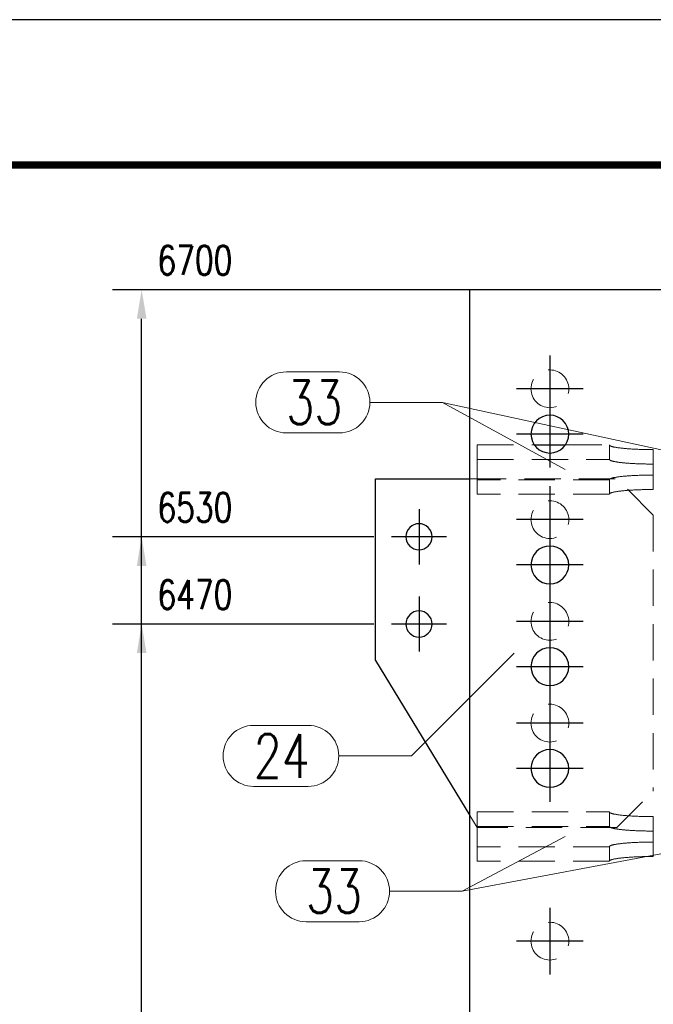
# Model space of a CAD drawing. Header units: millimetres. Extents: x 2097 to 3301, y 14853 to 15503.
# Tile 50 of 97: x 2515 to 2558, y 15407 to 15475. Entities that reach past the tile are written whole.
import ezdxf

# ---------------------------------------------------------------- set-up
doc = ezdxf.new("R2010")
doc.units = ezdxf.units.MM
doc.header["$LTSCALE"] = 10
doc.linetypes.add('HIDDEN', pattern=[0.375, 0.25, -0.125])
doc.linetypes.add('MITTE', pattern=[2, 1.25, -0.25, 0.25, -0.25])
doc.layers.get('Defpoints').update_dxf_attribs({"color": 1})
doc.layers.add('_FORMATKA', color=8, linetype='Continuous', plot=False)
for name, color, linetype, lineweight in [('_RAMKA', 7, 'Continuous', 35), ('PS_DIM', 4, 'Continuous', 13), ('PS_Hidden', 2, 'HIDDEN', 9), ('PS_Pos', 1, 'Continuous', 15), ('PS_SOLID', 7, 'Continuous', 30)]:
    doc.layers.add(name, color=color, linetype=linetype, lineweight=lineweight)
doc.layers.add('PS_MID', color=5, linetype='MITTE')
doc.styles.add('simplex', font='simplex.shx', dxfattribs={"width": 0.75})
doc.dimstyles.new('1_10_GŁ_DS1-LS10', dxfattribs={"dimtxt": 2, "dimasz": 2, "dimexe": 2, "dimexo": 5, "dimgap": 1, "dimtad": 1, "dimjust": 4, "dimdec": 0, "dimlfac": 10, "dimtxsty": 'simplex', "dimblk1": 'NONE', "dimsah": 1, "dimcen": 2, "dimclrd": 256, "dimclre": 256, "dimclrt": 3, "dimadec": 1, "dimazin": 0, "dimtfac": 1, "dimtdec": 0, "dimtmove": 2, "dimatfit": 3, "dimfxl": 1, "dimarcsym": 0})

# ---------------------------------------------------------------- blocks, each defined once
blk = doc.blocks.new('*D1406')
at = {"layer": 'Defpoints', "color": 0, "transparency": 16777216}
for p in [(2523.076, 15433.044), (2544.049, 15433.044), (2571.649, 15223.911)]:
    blk.add_point(p, dxfattribs=at)
at = {"layer": 'PS_DIM', "lineweight": -2, "transparency": 16777216}
for p, q in [((2539.049, 15433.044), (2521.076, 15433.044)), ((2523.076, 15223.911), (2523.076, 15431.044)), ((2566.649, 15223.911), (2521.076, 15223.911))]:
    blk.add_line(p, q, dxfattribs=at)
at = {"layer": 'PS_DIM', "transparency": 16777216}
blk.add_solid([(2522.743, 15431.044), (2523.409, 15431.044), (2523.076, 15433.044)], dxfattribs=at)
at = {"layer": 'PS_DIM', "color": 3, "transparency": 16777216, "insert": (2526.739, 15435.064), "char_height": 2, "attachment_point": 5, "rotation": 0.0573, "style": 'simplex'}
blk.add_mtext('6470', dxfattribs=at)
blk = doc.blocks.new('_None')
blk = doc.blocks.new('*D1407')
at = {"layer": 'Defpoints', "color": 0, "transparency": 16777216}
for p in [(2523.076, 15439.044), (2544.049, 15439.044), (2571.649, 15223.911)]:
    blk.add_point(p, dxfattribs=at)
at = {"layer": 'PS_DIM', "lineweight": -2, "transparency": 16777216}
for p, q in [((2539.049, 15439.044), (2521.076, 15439.044)), ((2523.076, 15223.911), (2523.076, 15437.044)), ((2566.649, 15223.911), (2521.076, 15223.911))]:
    blk.add_line(p, q, dxfattribs=at)
at = {"layer": 'PS_DIM', "transparency": 16777216}
blk.add_solid([(2522.743, 15437.044), (2523.409, 15437.044), (2523.076, 15439.044)], dxfattribs=at)
at = {"layer": 'PS_DIM', "color": 3, "transparency": 16777216, "insert": (2526.739, 15441.064), "char_height": 2, "attachment_point": 5, "rotation": 0.0573, "style": 'simplex'}
blk.add_mtext('6530', dxfattribs=at)
blk = doc.blocks.new('*D1408')
at = {"layer": 'Defpoints', "color": 0, "transparency": 16777216}
for p in [(2523.076, 15456.044), (2555.539, 15456.044), (2571.649, 15223.911)]:
    blk.add_point(p, dxfattribs=at)
at = {"layer": 'PS_DIM', "lineweight": -2, "transparency": 16777216}
for p, q in [((2550.539, 15456.044), (2521.076, 15456.044)), ((2523.076, 15223.911), (2523.076, 15454.044)), ((2566.649, 15223.911), (2521.076, 15223.911))]:
    blk.add_line(p, q, dxfattribs=at)
at = {"layer": 'PS_DIM', "transparency": 16777216}
blk.add_solid([(2522.743, 15454.044), (2523.409, 15454.044), (2523.076, 15456.044)], dxfattribs=at)
at = {"layer": 'PS_DIM', "color": 3, "transparency": 16777216, "insert": (2526.739, 15458.064), "char_height": 2, "attachment_point": 5, "rotation": 0.0573, "style": 'simplex'}
blk.add_mtext('6700', dxfattribs=at)
blk = doc.blocks.new('*X511')
at = {"color": 1}
for p, q in [((2748.699, 15431.044), (2741.627, 15423.973)), ((2730.777, 15426.073), (2734.527, 15426.073)), ((2736.627, 15423.973), (2741.627, 15423.973)), ((2730.777, 15421.873), (2734.527, 15421.873))]:
    blk.add_line(p, q, dxfattribs=at)
for centre, start, end in [((2730.777, 15423.973), 90, 270), ((2734.527, 15423.973), 270, 90)]:
    blk.add_arc(centre, 2.1, start, end, dxfattribs=at)
at = {"color": 2, "style": 'simplex', "width": 0.75}
blk.add_text('24', height=3, dxfattribs=at).set_placement((2730.777, 15422.473))
blk = doc.blocks.new('*X513')
at = {"color": 1}
for p, q in [((2733.027, 15450.392), (2736.67, 15450.392)), ((2738.77, 15448.292), (2743.77, 15448.292)), ((2765.099, 15443.671), (2743.77, 15448.292)), ((2733.027, 15446.192), (2736.67, 15446.192))]:
    blk.add_line(p, q, dxfattribs=at)
for centre, start, end in [((2733.027, 15448.292), 90, 270), ((2736.67, 15448.292), 270, 90)]:
    blk.add_arc(centre, 2.1, start, end, dxfattribs=at)
at = {"color": 2, "style": 'simplex', "width": 0.75}
blk.add_text('33', height=3, dxfattribs=at).set_placement((2733.027, 15446.792))
blk = doc.blocks.new('*X514')
at = {"color": 1}
for p, q in [((2752.199, 15418.422), (2745.127, 15414.663)), ((2734.385, 15416.763), (2738.027, 15416.763)), ((2740.127, 15414.663), (2745.127, 15414.663)), ((2734.385, 15412.563), (2738.027, 15412.563))]:
    blk.add_line(p, q, dxfattribs=at)
for centre, start, end in [((2734.385, 15414.663), 90, 270), ((2738.027, 15414.663), 270, 90)]:
    blk.add_arc(centre, 2.1, start, end, dxfattribs=at)
at = {"color": 2, "style": 'simplex', "width": 0.75}
blk.add_text('33', height=3, dxfattribs=at).set_placement((2734.385, 15413.163))
blk = doc.blocks.new('*X515')
at = {"color": 1}
for p, q in [((2733.027, 15450.392), (2736.67, 15450.392)), ((2738.77, 15448.292), (2743.77, 15448.292)), ((2752.199, 15443.671), (2743.77, 15448.292)), ((2733.027, 15446.192), (2736.67, 15446.192))]:
    blk.add_line(p, q, dxfattribs=at)
for centre, start, end in [((2733.027, 15448.292), 90, 270), ((2736.67, 15448.292), 270, 90)]:
    blk.add_arc(centre, 2.1, start, end, dxfattribs=at)
at = {"color": 2, "style": 'simplex', "width": 0.75}
blk.add_text('33', height=3, dxfattribs=at).set_placement((2733.027, 15446.792))
blk = doc.blocks.new('*X516')
at = {"color": 1}
for p, q in [((2765.099, 15418.422), (2745.127, 15414.663)), ((2734.385, 15416.763), (2738.027, 15416.763)), ((2740.127, 15414.663), (2745.127, 15414.663)), ((2734.385, 15412.563), (2738.027, 15412.563))]:
    blk.add_line(p, q, dxfattribs=at)
for centre, start, end in [((2734.385, 15414.663), 90, 270), ((2738.027, 15414.663), 270, 90)]:
    blk.add_arc(centre, 2.1, start, end, dxfattribs=at)
at = {"color": 2, "style": 'simplex', "width": 0.75}
blk.add_text('33', height=3, dxfattribs=at).set_placement((2734.385, 15413.163))

msp = doc.modelspace()

# ---------------------------------------------------------------- linework, layer by layer
at = {"layer": '_FORMATKA', "lineweight": -3}
msp.add_lwpolyline([(2099.355, 14880.621), (3299.355, 14880.621), (3299.355, 15474.621), (2099.355, 15474.621)], close=True, dxfattribs=at)
at = {"layer": '_RAMKA', "lineweight": -3, "const_width": 0.5}
msp.add_lwpolyline([(2129.355, 14890.621), (3289.355, 14890.621), (3289.355, 15464.621), (2129.355, 15464.621)], close=True, dxfattribs=at)
at = {"layer": 'PS_Hidden', "color": 2, "linetype": 'HIDDEN'}
for p, q in [((2546.149, 15442.975), (2546.149, 15445.363)), ((2546.149, 15445.363), (2550.085, 15445.363)), ((2552.212, 15445.363), (2555.249, 15445.363)), ((2555.249, 15445.354), (2555.249, 15445.363)), ((2555.249, 15445.363), (2555.249, 15444.368)), ((2555.252, 15445.346), (2555.249, 15445.354)), ((2555.257, 15445.338), (2555.252, 15445.346)), ((2555.264, 15445.33), (2555.257, 15445.338)), ((2555.273, 15445.322), (2555.264, 15445.33)), ((2555.283, 15445.314), (2555.273, 15445.322)), ((2555.296, 15445.306), (2555.283, 15445.314)), ((2555.31, 15445.298), (2555.296, 15445.306)), ((2555.326, 15445.291), (2555.31, 15445.298)), ((2555.344, 15445.283), (2555.326, 15445.291)), ((2555.364, 15445.275), (2555.344, 15445.283)), ((2555.386, 15445.267), (2555.364, 15445.275)), ((2555.41, 15445.26), (2555.386, 15445.267)), ((2555.435, 15445.252), (2555.41, 15445.26)), ((2555.463, 15445.244), (2555.435, 15445.252)), ((2555.492, 15445.237), (2555.463, 15445.244)), ((2555.523, 15445.23), (2555.492, 15445.237)), ((2555.555, 15445.222), (2555.523, 15445.23)), ((2555.589, 15445.215), (2555.555, 15445.222)), ((2555.625, 15445.208), (2555.589, 15445.215)), ((2555.663, 15445.201), (2555.625, 15445.208)), ((2555.703, 15445.194), (2555.663, 15445.201)), ((2555.744, 15445.187), (2555.703, 15445.194)), ((2555.786, 15445.181), (2555.744, 15445.187)), ((2555.83, 15445.174), (2555.786, 15445.181)), ((2555.876, 15445.168), (2555.83, 15445.174)), ((2555.923, 15445.161), (2555.876, 15445.168)), ((2555.972, 15445.155), (2555.923, 15445.161)), ((2556.022, 15445.149), (2555.972, 15445.155)), ((2556.074, 15445.143), (2556.022, 15445.149)), ((2556.127, 15445.137), (2556.074, 15445.143)), ((2556.182, 15445.132), (2556.127, 15445.137)), ((2556.237, 15445.126), (2556.182, 15445.132)), ((2556.294, 15445.121), (2556.237, 15445.126)), ((2556.353, 15445.116), (2556.294, 15445.121)), ((2556.412, 15445.111), (2556.353, 15445.116)), ((2556.473, 15445.106), (2556.412, 15445.111)), ((2556.535, 15445.101), (2556.473, 15445.106)), ((2556.598, 15445.097), (2556.535, 15445.101)), ((2556.662, 15445.092), (2556.598, 15445.097)), ((2556.727, 15445.088), (2556.662, 15445.092)), ((2556.793, 15445.084), (2556.727, 15445.088)), ((2556.86, 15445.08), (2556.793, 15445.084)), ((2556.927, 15445.077), (2556.86, 15445.08)), ((2556.996, 15445.073), (2556.927, 15445.077)), ((2557.065, 15445.07), (2556.996, 15445.073)), ((2557.136, 15445.067), (2557.065, 15445.07)), ((2557.207, 15445.064), (2557.136, 15445.067)), ((2557.278, 15445.061), (2557.207, 15445.064)), ((2557.35, 15445.059), (2557.278, 15445.061)), ((2557.423, 15445.056), (2557.35, 15445.059)), ((2557.497, 15445.054), (2557.423, 15445.056)), ((2557.57, 15445.052), (2557.497, 15445.054)), ((2557.645, 15445.051), (2557.57, 15445.052)), ((2557.719, 15445.049), (2557.645, 15445.051)), ((2557.794, 15445.048), (2557.719, 15445.049)), ((2557.87, 15445.047), (2557.794, 15445.048)), ((2557.945, 15445.046), (2557.87, 15445.047)), ((2558.021, 15445.045), (2557.945, 15445.046)), ((2558.097, 15445.045), (2558.021, 15445.045)), ((2558.173, 15445.044), (2558.097, 15445.045)), ((2558.249, 15445.044), (2558.173, 15445.044)), ((2558.249, 15445.044), (2558.249, 15443.293)), ((2546.149, 15444.368), (2555.249, 15444.368)), ((2555.249, 15444.368), (2555.249, 15444.36)), ((2555.249, 15444.36), (2555.252, 15444.352)), ((2555.252, 15444.352), (2555.257, 15444.344)), ((2555.257, 15444.344), (2555.264, 15444.336)), ((2555.264, 15444.336), (2555.273, 15444.328)), ((2555.273, 15444.328), (2555.283, 15444.32)), ((2555.283, 15444.32), (2555.296, 15444.312)), ((2555.296, 15444.312), (2555.31, 15444.304)), ((2555.31, 15444.304), (2555.326, 15444.296)), ((2555.326, 15444.296), (2555.344, 15444.288)), ((2555.344, 15444.288), (2555.364, 15444.281)), ((2555.364, 15444.281), (2555.386, 15444.273)), ((2555.386, 15444.273), (2555.41, 15444.265)), ((2555.41, 15444.265), (2555.435, 15444.258)), ((2555.435, 15444.258), (2555.463, 15444.25)), ((2555.463, 15444.25), (2555.492, 15444.243)), ((2555.492, 15444.243), (2555.523, 15444.235)), ((2555.523, 15444.235), (2555.555, 15444.228)), ((2555.555, 15444.228), (2555.589, 15444.221)), ((2555.589, 15444.221), (2555.625, 15444.214)), ((2555.625, 15444.214), (2555.663, 15444.207)), ((2555.663, 15444.207), (2555.703, 15444.2)), ((2555.703, 15444.2), (2555.744, 15444.193)), ((2555.744, 15444.193), (2555.786, 15444.186)), ((2555.786, 15444.186), (2555.83, 15444.18)), ((2555.83, 15444.18), (2555.876, 15444.173)), ((2555.876, 15444.173), (2555.923, 15444.167)), ((2555.923, 15444.167), (2555.972, 15444.161)), ((2555.972, 15444.161), (2556.022, 15444.155)), ((2556.022, 15444.155), (2556.074, 15444.149)), ((2556.074, 15444.149), (2556.127, 15444.143)), ((2556.127, 15444.143), (2556.182, 15444.137)), ((2556.182, 15444.137), (2556.237, 15444.132)), ((2556.237, 15444.132), (2556.294, 15444.127)), ((2556.294, 15444.127), (2556.353, 15444.121)), ((2556.353, 15444.121), (2556.412, 15444.116)), ((2556.412, 15444.116), (2556.473, 15444.112)), ((2556.473, 15444.112), (2556.535, 15444.107)), ((2556.535, 15444.107), (2556.598, 15444.102)), ((2556.598, 15444.102), (2556.662, 15444.098)), ((2556.662, 15444.098), (2556.727, 15444.094)), ((2556.727, 15444.094), (2556.793, 15444.09)), ((2556.793, 15444.09), (2556.86, 15444.086)), ((2556.86, 15444.086), (2556.927, 15444.082)), ((2556.927, 15444.082), (2556.996, 15444.079)), ((2556.996, 15444.079), (2557.065, 15444.076)), ((2557.065, 15444.076), (2557.136, 15444.072)), ((2557.136, 15444.072), (2557.207, 15444.07)), ((2557.207, 15444.07), (2557.278, 15444.067)), ((2557.278, 15444.067), (2557.35, 15444.064)), ((2557.35, 15444.064), (2557.423, 15444.062)), ((2557.423, 15444.062), (2557.497, 15444.06)), ((2557.497, 15444.06), (2557.57, 15444.058)), ((2557.57, 15444.058), (2557.645, 15444.056)), ((2557.645, 15444.056), (2557.719, 15444.055)), ((2557.719, 15444.055), (2557.794, 15444.053)), ((2557.794, 15444.053), (2557.87, 15444.052)), ((2557.87, 15444.052), (2557.945, 15444.051)), ((2557.945, 15444.051), (2558.021, 15444.051)), ((2558.021, 15444.051), (2558.097, 15444.05)), ((2558.097, 15444.05), (2558.173, 15444.05)), ((2558.173, 15444.05), (2558.249, 15444.05)), ((2545.649, 15443.044), (2555.749, 15443.044)), ((2546.149, 15441.98), (2546.149, 15442.975)), ((2555.249, 15442.975), (2546.149, 15442.975)), ((2555.249, 15442.983), (2555.252, 15442.991)), ((2555.249, 15442.975), (2555.249, 15442.983)), ((2555.249, 15441.98), (2555.249, 15442.975)), ((2555.252, 15442.991), (2555.257, 15442.999)), ((2555.257, 15442.999), (2555.264, 15443.007)), ((2555.264, 15443.007), (2555.273, 15443.015)), ((2555.273, 15443.015), (2555.283, 15443.023)), ((2555.283, 15443.023), (2555.296, 15443.031)), ((2555.296, 15443.031), (2555.31, 15443.039)), ((2555.31, 15443.039), (2555.326, 15443.047)), ((2555.326, 15443.047), (2555.344, 15443.054)), ((2555.344, 15443.054), (2555.364, 15443.062)), ((2555.364, 15443.062), (2555.386, 15443.07)), ((2555.386, 15443.07), (2555.41, 15443.078)), ((2555.41, 15443.078), (2555.435, 15443.085)), ((2555.435, 15443.085), (2555.463, 15443.093)), ((2555.463, 15443.093), (2555.492, 15443.1)), ((2555.492, 15443.1), (2555.523, 15443.108)), ((2555.523, 15443.108), (2555.555, 15443.115)), ((2555.555, 15443.115), (2555.589, 15443.122)), ((2555.589, 15443.122), (2555.625, 15443.129)), ((2555.625, 15443.129), (2555.663, 15443.136)), ((2555.663, 15443.136), (2555.703, 15443.143)), ((2555.703, 15443.143), (2555.744, 15443.15)), ((2555.744, 15443.15), (2555.786, 15443.157)), ((2558.249, 15440.544), (2555.749, 15443.044)), ((2555.786, 15443.157), (2555.83, 15443.163)), ((2555.83, 15443.163), (2555.876, 15443.17)), ((2555.876, 15443.17), (2555.923, 15443.176)), ((2555.923, 15443.176), (2555.972, 15443.182)), ((2555.972, 15443.182), (2556.022, 15443.188)), ((2556.022, 15443.188), (2556.074, 15443.194)), ((2556.074, 15443.194), (2556.127, 15443.2)), ((2556.127, 15443.2), (2556.182, 15443.205)), ((2556.182, 15443.205), (2556.237, 15443.211)), ((2556.237, 15443.211), (2556.294, 15443.216)), ((2556.294, 15443.216), (2556.353, 15443.221)), ((2556.353, 15443.221), (2556.412, 15443.226)), ((2556.412, 15443.226), (2556.473, 15443.231)), ((2556.473, 15443.231), (2556.535, 15443.236)), ((2556.535, 15443.236), (2556.598, 15443.241)), ((2556.598, 15443.241), (2556.662, 15443.245)), ((2556.662, 15443.245), (2556.727, 15443.249)), ((2556.727, 15443.249), (2556.793, 15443.253)), ((2556.793, 15443.253), (2556.86, 15443.257)), ((2556.86, 15443.257), (2556.927, 15443.261)), ((2556.927, 15443.261), (2556.996, 15443.264)), ((2556.996, 15443.264), (2557.065, 15443.267)), ((2557.065, 15443.267), (2557.136, 15443.27)), ((2557.136, 15443.27), (2557.207, 15443.273)), ((2557.207, 15443.273), (2557.278, 15443.276)), ((2557.278, 15443.276), (2557.35, 15443.278)), ((2557.35, 15443.278), (2557.423, 15443.281)), ((2557.423, 15443.281), (2557.497, 15443.283)), ((2557.497, 15443.283), (2557.57, 15443.285)), ((2557.57, 15443.285), (2557.645, 15443.287)), ((2557.645, 15443.287), (2557.719, 15443.288)), ((2557.719, 15443.288), (2557.794, 15443.289)), ((2557.794, 15443.289), (2557.87, 15443.291)), ((2557.87, 15443.291), (2557.945, 15443.291)), ((2557.945, 15443.291), (2558.021, 15443.292)), ((2558.021, 15443.292), (2558.097, 15443.293)), ((2558.097, 15443.293), (2558.173, 15443.293)), ((2558.173, 15443.293), (2558.249, 15443.293)), ((2558.249, 15443.293), (2558.249, 15443.293)), ((2558.249, 15443.293), (2558.249, 15442.299)), ((2555.257, 15442.005), (2555.252, 15441.996)), ((2555.264, 15442.013), (2555.257, 15442.005)), ((2555.273, 15442.021), (2555.264, 15442.013)), ((2555.283, 15442.029), (2555.273, 15442.021)), ((2555.296, 15442.037), (2555.283, 15442.029)), ((2555.31, 15442.044), (2555.296, 15442.037)), ((2555.326, 15442.052), (2555.31, 15442.044)), ((2555.344, 15442.06), (2555.326, 15442.052)), ((2555.364, 15442.068), (2555.344, 15442.06)), ((2555.386, 15442.076), (2555.364, 15442.068)), ((2555.41, 15442.083), (2555.386, 15442.076)), ((2555.435, 15442.091), (2555.41, 15442.083)), ((2555.463, 15442.098), (2555.435, 15442.091)), ((2555.492, 15442.106), (2555.463, 15442.098)), ((2555.523, 15442.113), (2555.492, 15442.106)), ((2555.555, 15442.121), (2555.523, 15442.113)), ((2555.589, 15442.128), (2555.555, 15442.121)), ((2555.625, 15442.135), (2555.589, 15442.128)), ((2555.663, 15442.142), (2555.625, 15442.135)), ((2555.703, 15442.149), (2555.663, 15442.142)), ((2555.744, 15442.156), (2555.703, 15442.149)), ((2555.786, 15442.162), (2555.744, 15442.156)), ((2555.83, 15442.169), (2555.786, 15442.162)), ((2555.876, 15442.175), (2555.83, 15442.169)), ((2555.923, 15442.182), (2555.876, 15442.175)), ((2555.972, 15442.188), (2555.923, 15442.182)), ((2556.022, 15442.194), (2555.972, 15442.188)), ((2556.074, 15442.2), (2556.022, 15442.194)), ((2556.127, 15442.205), (2556.074, 15442.2)), ((2556.182, 15442.211), (2556.127, 15442.205)), ((2556.237, 15442.217), (2556.182, 15442.211)), ((2556.294, 15442.222), (2556.237, 15442.217)), ((2556.353, 15442.227), (2556.294, 15442.222)), ((2556.412, 15442.232), (2556.353, 15442.227)), ((2556.473, 15442.237), (2556.412, 15442.232)), ((2556.535, 15442.242), (2556.473, 15442.237)), ((2556.598, 15442.246), (2556.535, 15442.242)), ((2556.662, 15442.251), (2556.598, 15442.246)), ((2556.727, 15442.255), (2556.662, 15442.251)), ((2556.793, 15442.259), (2556.727, 15442.255)), ((2556.86, 15442.263), (2556.793, 15442.259)), ((2556.927, 15442.266), (2556.86, 15442.263)), ((2556.996, 15442.27), (2556.927, 15442.266)), ((2557.065, 15442.273), (2556.996, 15442.27)), ((2557.136, 15442.276), (2557.065, 15442.273)), ((2557.207, 15442.279), (2557.136, 15442.276)), ((2557.278, 15442.282), (2557.207, 15442.279)), ((2557.35, 15442.284), (2557.278, 15442.282)), ((2557.423, 15442.286), (2557.35, 15442.284)), ((2557.497, 15442.289), (2557.423, 15442.286)), ((2557.57, 15442.29), (2557.497, 15442.289)), ((2557.645, 15442.292), (2557.57, 15442.29)), ((2557.719, 15442.294), (2557.645, 15442.292)), ((2557.794, 15442.295), (2557.719, 15442.294)), ((2557.87, 15442.296), (2557.794, 15442.295)), ((2557.945, 15442.297), (2557.87, 15442.296)), ((2558.021, 15442.298), (2557.945, 15442.297)), ((2558.097, 15442.298), (2558.021, 15442.298)), ((2558.173, 15442.299), (2558.097, 15442.298)), ((2558.249, 15442.299), (2558.173, 15442.299)), ((2555.249, 15441.98), (2546.149, 15441.98)), ((2555.252, 15441.996), (2555.249, 15441.988)), ((2555.249, 15441.988), (2555.249, 15441.98)), ((2555.249, 15441.98), (2555.249, 15441.98)), ((2558.249, 15440.544), (2558.249, 15421.544)), ((2555.749, 15419.044), (2558.249, 15421.544)), ((2545.649, 15419.866), (2546.149, 15419.044)), ((2546.149, 15417.725), (2546.149, 15420.113)), ((2546.149, 15420.113), (2555.249, 15420.113)), ((2555.249, 15420.105), (2555.249, 15420.113)), ((2555.249, 15420.113), (2555.249, 15419.118)), ((2555.252, 15420.096), (2555.249, 15420.105)), ((2555.257, 15420.088), (2555.252, 15420.096)), ((2555.264, 15420.08), (2555.257, 15420.088)), ((2555.273, 15420.072), (2555.264, 15420.08)), ((2555.283, 15420.064), (2555.273, 15420.072)), ((2555.296, 15420.056), (2555.283, 15420.064)), ((2555.31, 15420.049), (2555.296, 15420.056)), ((2555.326, 15420.041), (2555.31, 15420.049)), ((2555.344, 15420.033), (2555.326, 15420.041)), ((2555.364, 15420.025), (2555.344, 15420.033)), ((2555.386, 15420.017), (2555.364, 15420.025)), ((2555.41, 15420.01), (2555.386, 15420.017)), ((2555.435, 15420.002), (2555.41, 15420.01)), ((2555.463, 15419.995), (2555.435, 15420.002)), ((2555.492, 15419.987), (2555.463, 15419.995)), ((2555.523, 15419.98), (2555.492, 15419.987)), ((2555.555, 15419.972), (2555.523, 15419.98)), ((2555.589, 15419.965), (2555.555, 15419.972)), ((2555.625, 15419.958), (2555.589, 15419.965)), ((2555.663, 15419.951), (2555.625, 15419.958)), ((2555.703, 15419.944), (2555.663, 15419.951)), ((2555.744, 15419.937), (2555.703, 15419.944)), ((2555.786, 15419.931), (2555.744, 15419.937)), ((2555.83, 15419.924), (2555.786, 15419.931)), ((2555.876, 15419.918), (2555.83, 15419.924)), ((2555.923, 15419.911), (2555.876, 15419.918)), ((2555.972, 15419.905), (2555.923, 15419.911)), ((2556.022, 15419.899), (2555.972, 15419.905)), ((2556.074, 15419.893), (2556.022, 15419.899)), ((2556.127, 15419.887), (2556.074, 15419.893)), ((2556.182, 15419.882), (2556.127, 15419.887)), ((2556.237, 15419.876), (2556.182, 15419.882)), ((2556.294, 15419.871), (2556.237, 15419.876)), ((2556.353, 15419.866), (2556.294, 15419.871)), ((2556.412, 15419.861), (2556.353, 15419.866)), ((2556.473, 15419.856), (2556.412, 15419.861)), ((2556.535, 15419.851), (2556.473, 15419.856)), ((2556.598, 15419.847), (2556.535, 15419.851)), ((2556.662, 15419.842), (2556.598, 15419.847)), ((2556.727, 15419.838), (2556.662, 15419.842)), ((2556.793, 15419.834), (2556.727, 15419.838)), ((2556.86, 15419.83), (2556.793, 15419.834)), ((2556.927, 15419.827), (2556.86, 15419.83)), ((2556.996, 15419.823), (2556.927, 15419.827)), ((2557.065, 15419.82), (2556.996, 15419.823)), ((2557.136, 15419.817), (2557.065, 15419.82)), ((2557.207, 15419.814), (2557.136, 15419.817)), ((2557.278, 15419.811), (2557.207, 15419.814)), ((2557.35, 15419.809), (2557.278, 15419.811)), ((2557.423, 15419.807), (2557.35, 15419.809)), ((2557.497, 15419.804), (2557.423, 15419.807)), ((2557.57, 15419.802), (2557.497, 15419.804)), ((2557.645, 15419.801), (2557.57, 15419.802)), ((2557.719, 15419.799), (2557.645, 15419.801)), ((2557.794, 15419.798), (2557.719, 15419.799)), ((2557.87, 15419.797), (2557.794, 15419.798)), ((2557.945, 15419.796), (2557.87, 15419.797)), ((2558.021, 15419.795), (2557.945, 15419.796)), ((2558.097, 15419.795), (2558.021, 15419.795)), ((2558.173, 15419.794), (2558.097, 15419.795)), ((2558.249, 15419.794), (2558.173, 15419.794)), ((2558.249, 15419.794), (2558.249, 15418.043)), ((2546.149, 15419.118), (2555.249, 15419.118)), ((2555.749, 15419.044), (2546.149, 15419.044)), ((2555.249, 15419.118), (2555.249, 15419.11)), ((2555.249, 15419.11), (2555.252, 15419.102)), ((2555.252, 15419.102), (2555.257, 15419.094)), ((2555.257, 15419.094), (2555.264, 15419.086)), ((2555.264, 15419.086), (2555.273, 15419.078)), ((2555.273, 15419.078), (2555.283, 15419.07)), ((2555.283, 15419.07), (2555.296, 15419.062)), ((2555.296, 15419.062), (2555.31, 15419.054)), ((2555.31, 15419.054), (2555.326, 15419.046)), ((2555.326, 15419.046), (2555.344, 15419.038)), ((2555.344, 15419.038), (2555.364, 15419.031)), ((2555.364, 15419.031), (2555.386, 15419.023)), ((2555.386, 15419.023), (2555.41, 15419.015)), ((2555.41, 15419.015), (2555.435, 15419.008)), ((2555.435, 15419.008), (2555.463, 15419)), ((2555.463, 15419), (2555.492, 15418.993)), ((2555.492, 15418.993), (2555.523, 15418.985)), ((2555.523, 15418.985), (2555.555, 15418.978)), ((2555.555, 15418.978), (2555.589, 15418.971)), ((2555.589, 15418.971), (2555.625, 15418.964)), ((2555.625, 15418.964), (2555.663, 15418.957)), ((2555.663, 15418.957), (2555.703, 15418.95)), ((2555.703, 15418.95), (2555.744, 15418.943)), ((2555.744, 15418.943), (2555.786, 15418.936)), ((2555.786, 15418.936), (2555.83, 15418.93)), ((2555.83, 15418.93), (2555.876, 15418.923)), ((2555.876, 15418.923), (2555.923, 15418.917)), ((2555.923, 15418.917), (2555.972, 15418.911)), ((2555.972, 15418.911), (2556.022, 15418.905)), ((2556.022, 15418.905), (2556.074, 15418.899)), ((2556.074, 15418.899), (2556.127, 15418.893)), ((2556.127, 15418.893), (2556.182, 15418.888)), ((2556.182, 15418.888), (2556.237, 15418.882)), ((2556.237, 15418.882), (2556.294, 15418.877)), ((2556.294, 15418.877), (2556.353, 15418.872)), ((2556.353, 15418.872), (2556.412, 15418.866)), ((2556.412, 15418.866), (2556.473, 15418.862)), ((2556.473, 15418.862), (2556.535, 15418.857)), ((2556.535, 15418.857), (2556.598, 15418.852)), ((2556.598, 15418.852), (2556.662, 15418.848)), ((2556.662, 15418.848), (2556.727, 15418.844)), ((2556.727, 15418.844), (2556.793, 15418.84)), ((2556.793, 15418.84), (2556.86, 15418.836)), ((2556.86, 15418.836), (2556.927, 15418.832)), ((2556.927, 15418.832), (2556.996, 15418.829)), ((2556.996, 15418.829), (2557.065, 15418.826)), ((2557.065, 15418.826), (2557.136, 15418.823)), ((2557.136, 15418.823), (2557.207, 15418.82)), ((2557.207, 15418.82), (2557.278, 15418.817)), ((2557.278, 15418.817), (2557.35, 15418.814)), ((2557.35, 15418.814), (2557.423, 15418.812)), ((2557.423, 15418.812), (2557.497, 15418.81)), ((2557.497, 15418.81), (2557.57, 15418.808)), ((2557.57, 15418.808), (2557.645, 15418.806)), ((2557.645, 15418.806), (2557.719, 15418.805)), ((2557.719, 15418.805), (2557.794, 15418.804)), ((2557.794, 15418.804), (2557.87, 15418.802)), ((2557.87, 15418.802), (2557.945, 15418.802)), ((2557.945, 15418.802), (2558.021, 15418.801)), ((2558.021, 15418.801), (2558.097, 15418.8)), ((2558.097, 15418.8), (2558.173, 15418.8)), ((2558.173, 15418.8), (2558.249, 15418.8)), ((2546.149, 15416.73), (2546.149, 15417.725)), ((2555.249, 15417.725), (2546.149, 15417.725)), ((2555.249, 15417.733), (2555.252, 15417.741)), ((2555.249, 15417.725), (2555.249, 15417.733)), ((2555.249, 15416.73), (2555.249, 15417.725)), ((2555.252, 15417.741), (2555.257, 15417.749)), ((2555.257, 15417.749), (2555.264, 15417.757)), ((2555.264, 15417.757), (2555.273, 15417.765)), ((2555.273, 15417.765), (2555.283, 15417.773)), ((2555.283, 15417.773), (2555.296, 15417.781)), ((2555.296, 15417.781), (2555.31, 15417.789)), ((2555.31, 15417.789), (2555.326, 15417.797)), ((2555.326, 15417.797), (2555.344, 15417.805)), ((2555.344, 15417.805), (2555.364, 15417.812)), ((2555.364, 15417.812), (2555.386, 15417.82)), ((2555.386, 15417.82), (2555.41, 15417.828)), ((2555.41, 15417.828), (2555.435, 15417.835)), ((2555.435, 15417.835), (2555.463, 15417.843)), ((2555.463, 15417.843), (2555.492, 15417.85)), ((2555.492, 15417.85), (2555.523, 15417.858)), ((2555.523, 15417.858), (2555.555, 15417.865)), ((2555.555, 15417.865), (2555.589, 15417.872)), ((2555.589, 15417.872), (2555.625, 15417.879)), ((2555.625, 15417.879), (2555.663, 15417.886)), ((2555.663, 15417.886), (2555.703, 15417.893)), ((2555.703, 15417.893), (2555.744, 15417.9)), ((2555.744, 15417.9), (2555.786, 15417.907)), ((2555.786, 15417.907), (2555.83, 15417.913)), ((2555.83, 15417.913), (2555.876, 15417.92)), ((2555.876, 15417.92), (2555.923, 15417.926)), ((2555.923, 15417.926), (2555.972, 15417.932)), ((2555.972, 15417.932), (2556.022, 15417.938)), ((2556.022, 15417.938), (2556.074, 15417.944)), ((2556.074, 15417.944), (2556.127, 15417.95)), ((2556.127, 15417.95), (2556.182, 15417.956)), ((2556.182, 15417.956), (2556.237, 15417.961)), ((2556.237, 15417.961), (2556.294, 15417.966)), ((2556.294, 15417.966), (2556.353, 15417.972)), ((2556.353, 15417.972), (2556.412, 15417.977)), ((2556.412, 15417.977), (2556.473, 15417.981)), ((2556.473, 15417.981), (2556.535, 15417.986)), ((2556.535, 15417.986), (2556.598, 15417.991)), ((2556.598, 15417.991), (2556.662, 15417.995)), ((2556.662, 15417.995), (2556.727, 15417.999)), ((2556.727, 15417.999), (2556.793, 15418.003)), ((2556.793, 15418.003), (2556.86, 15418.007)), ((2556.86, 15418.007), (2556.927, 15418.011)), ((2556.927, 15418.011), (2556.996, 15418.014)), ((2556.996, 15418.014), (2557.065, 15418.017)), ((2557.065, 15418.017), (2557.136, 15418.02)), ((2557.136, 15418.02), (2557.207, 15418.023)), ((2557.207, 15418.023), (2557.278, 15418.026)), ((2557.278, 15418.026), (2557.35, 15418.029)), ((2557.35, 15418.029), (2557.423, 15418.031)), ((2557.423, 15418.031), (2557.497, 15418.033)), ((2557.497, 15418.033), (2557.57, 15418.035)), ((2557.57, 15418.035), (2557.645, 15418.037)), ((2557.645, 15418.037), (2557.719, 15418.038)), ((2557.719, 15418.038), (2557.794, 15418.04)), ((2557.794, 15418.04), (2557.87, 15418.041)), ((2557.87, 15418.041), (2557.945, 15418.042)), ((2557.945, 15418.042), (2558.021, 15418.042)), ((2558.021, 15418.042), (2558.097, 15418.043)), ((2558.097, 15418.043), (2558.173, 15418.043)), ((2558.173, 15418.043), (2558.249, 15418.043)), ((2558.249, 15418.043), (2558.249, 15418.043)), ((2558.249, 15418.043), (2558.249, 15417.049)), ((2556.022, 15416.944), (2555.972, 15416.938)), ((2556.074, 15416.95), (2556.022, 15416.944)), ((2556.127, 15416.956), (2556.074, 15416.95)), ((2556.182, 15416.961), (2556.127, 15416.956)), ((2556.237, 15416.967), (2556.182, 15416.961)), ((2556.294, 15416.972), (2556.237, 15416.967)), ((2556.353, 15416.977), (2556.294, 15416.972)), ((2556.412, 15416.982), (2556.353, 15416.977)), ((2556.473, 15416.987), (2556.412, 15416.982)), ((2556.535, 15416.992), (2556.473, 15416.987)), ((2556.598, 15416.996), (2556.535, 15416.992)), ((2556.662, 15417.001), (2556.598, 15416.996)), ((2556.727, 15417.005), (2556.662, 15417.001)), ((2556.793, 15417.009), (2556.727, 15417.005)), ((2556.86, 15417.013), (2556.793, 15417.009)), ((2556.927, 15417.016), (2556.86, 15417.013)), ((2556.996, 15417.02), (2556.927, 15417.016)), ((2557.065, 15417.023), (2556.996, 15417.02)), ((2557.136, 15417.026), (2557.065, 15417.023)), ((2557.207, 15417.029), (2557.136, 15417.026)), ((2557.278, 15417.032), (2557.207, 15417.029)), ((2557.35, 15417.034), (2557.278, 15417.032)), ((2557.423, 15417.037), (2557.35, 15417.034)), ((2557.497, 15417.039), (2557.423, 15417.037)), ((2557.57, 15417.041), (2557.497, 15417.039)), ((2557.645, 15417.042), (2557.57, 15417.041)), ((2557.719, 15417.044), (2557.645, 15417.042)), ((2557.794, 15417.045), (2557.719, 15417.044)), ((2557.87, 15417.046), (2557.794, 15417.045)), ((2557.945, 15417.047), (2557.87, 15417.046)), ((2558.021, 15417.048), (2557.945, 15417.047)), ((2558.097, 15417.048), (2558.021, 15417.048)), ((2558.173, 15417.049), (2558.097, 15417.048)), ((2558.249, 15417.049), (2558.173, 15417.049)), ((2555.249, 15416.73), (2546.149, 15416.73)), ((2555.252, 15416.747), (2555.249, 15416.739)), ((2555.249, 15416.739), (2555.249, 15416.73)), ((2555.249, 15416.73), (2555.249, 15416.73)), ((2555.257, 15416.755), (2555.252, 15416.747)), ((2555.264, 15416.763), (2555.257, 15416.755)), ((2555.273, 15416.771), (2555.264, 15416.763)), ((2555.283, 15416.779), (2555.273, 15416.771)), ((2555.296, 15416.787), (2555.283, 15416.779)), ((2555.31, 15416.795), (2555.296, 15416.787)), ((2555.326, 15416.802), (2555.31, 15416.795)), ((2555.344, 15416.81), (2555.326, 15416.802)), ((2555.364, 15416.818), (2555.344, 15416.81)), ((2555.386, 15416.826), (2555.364, 15416.818)), ((2555.41, 15416.833), (2555.386, 15416.826)), ((2555.435, 15416.841), (2555.41, 15416.833)), ((2555.463, 15416.849), (2555.435, 15416.841)), ((2555.492, 15416.856), (2555.463, 15416.849)), ((2555.523, 15416.863), (2555.492, 15416.856)), ((2555.555, 15416.871), (2555.523, 15416.863)), ((2555.589, 15416.878), (2555.555, 15416.871)), ((2555.625, 15416.885), (2555.589, 15416.878)), ((2555.663, 15416.892), (2555.625, 15416.885)), ((2555.703, 15416.899), (2555.663, 15416.892)), ((2555.744, 15416.906), (2555.703, 15416.899)), ((2555.786, 15416.912), (2555.744, 15416.906)), ((2555.83, 15416.919), (2555.786, 15416.912)), ((2555.876, 15416.925), (2555.83, 15416.919)), ((2555.923, 15416.932), (2555.876, 15416.925)), ((2555.972, 15416.938), (2555.923, 15416.932))]:
    msp.add_line(p, q, dxfattribs=at)
at = {"layer": 'PS_Hidden', "color": 2, "extrusion": (0, 0, -1)}
for centre in [(-2551.149, 15449.227), (-2551.149, 15440.227), (-2551.149, 15433.227), (-2551.149, 15426.227), (-2551.149, 15411.227)]:
    msp.add_circle(centre, 1.3, dxfattribs=at)
at = {"layer": 'PS_MID', "color": 5, "linetype": 'MITTE'}
for p, q in [((2551.149, 15451.527), (2551.149, 15446.927)), ((2553.449, 15449.227), (2548.849, 15449.227)), ((2551.149, 15448.41), (2551.149, 15443.81)), ((2553.449, 15446.11), (2548.849, 15446.11)), ((2551.149, 15442.527), (2551.149, 15437.927)), ((2542.149, 15440.944), (2542.149, 15437.144)), ((2553.449, 15440.227), (2548.849, 15440.227)), ((2551.149, 15439.41), (2551.149, 15434.81)), ((2544.049, 15439.044), (2540.249, 15439.044)), ((2553.449, 15437.11), (2548.849, 15437.11)), ((2551.149, 15435.527), (2551.149, 15430.927)), ((2542.149, 15434.944), (2542.149, 15431.144)), ((2553.449, 15433.227), (2548.849, 15433.227)), ((2544.049, 15433.044), (2540.249, 15433.044)), ((2551.149, 15432.41), (2551.149, 15427.81)), ((2553.449, 15430.11), (2548.849, 15430.11)), ((2551.149, 15428.527), (2551.149, 15423.927)), ((2553.449, 15426.227), (2548.849, 15426.227)), ((2551.149, 15425.41), (2551.149, 15420.81)), ((2553.449, 15423.11), (2548.849, 15423.11)), ((2551.149, 15413.527), (2551.149, 15408.927)), ((2553.449, 15411.227), (2548.849, 15411.227))]:
    msp.add_line(p, q, dxfattribs=at)
at = {"layer": 'PS_SOLID', "color": 7, "linetype": 'Continuous'}
for p, q in [((2545.649, 15330.044), (2545.649, 15456.044)), ((2571.649, 15456.044), (2545.649, 15456.044)), ((2550.085, 15445.363), (2552.212, 15445.363)), ((2539.149, 15443.044), (2545.649, 15443.044)), ((2539.149, 15430.544), (2539.149, 15443.044)), ((2539.149, 15430.544), (2545.649, 15419.866))]:
    msp.add_line(p, q, dxfattribs=at)
at = {"layer": 'PS_SOLID', "color": 7, "extrusion": (0, 0, -1)}
for centre, radius in [((-2551.149, 15446.11), 1.3), ((-2542.149, 15439.044), 0.9), ((-2551.149, 15437.11), 1.3), ((-2542.149, 15433.044), 0.9), ((-2551.149, 15430.11), 1.3), ((-2551.149, 15423.11), 1.3)]:
    msp.add_circle(centre, radius, dxfattribs=at)

# ---------------------------------------------------------------- block references
at = {"layer": 'PS_Pos'}
for name in ['*X513', '*X515', '*X511', '*X514', '*X516']:
    msp.add_blockref(name, (-200, 0), dxfattribs=at)

# ---------------------------------------------------------------- dimensions: what is measured, and where the dimension line sits
at = {"layer": 'PS_DIM'}
for base, p2, text, picture, middle in [((2523.076, 15456.044), (2555.539, 15456.044), '6700', '*D1408', (2526.739, 15458.064)), ((2523.076, 15439.044), (2544.049, 15439.044), '6530', '*D1407', (2526.739, 15441.064)), ((2523.076, 15433.044), (2544.049, 15433.044), '6470', '*D1406', (2526.739, 15435.064))]:
    dim = msp.add_linear_dim(base=base, p1=(2571.649, 15223.911), p2=p2, angle=90, text=text, dimstyle='1_10_GŁ_DS1-LS10', dxfattribs=at)
    dim.commit()
    dim.dimension.update_dxf_attribs({"geometry": picture, "text_midpoint": middle, "dimtype": 160, "text_rotation": 0.0573})

doc.saveas('drawing.dxf')
